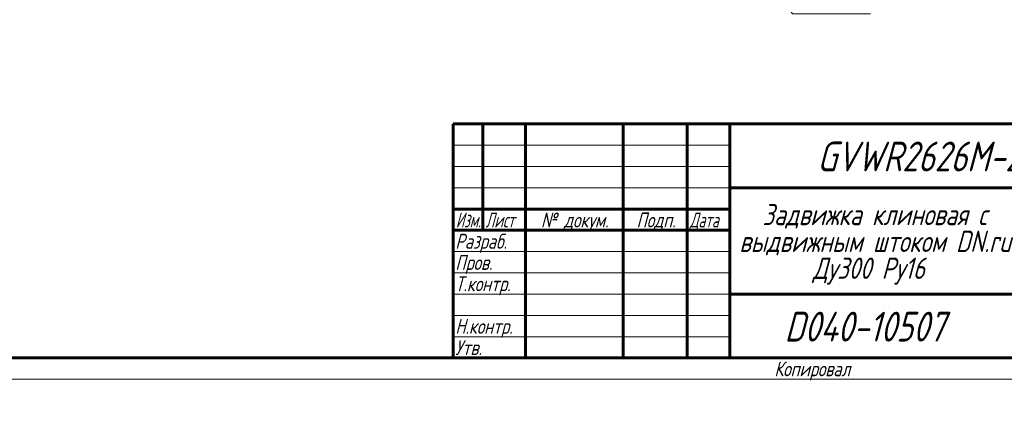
# Model space of a CAD drawing. Header units: millimetres. Extents: x 0 to 649, y -9 to 420.
# Tile 6 of 11: x 302 to 534, y -9 to 85. Entities that reach past the tile are written whole.
import ezdxf

# ---------------------------------------------------------------- set-up
doc = ezdxf.new("R2010")
doc.units = ezdxf.units.MM
doc.linetypes.add('K5LT_BASIC', pattern=[0])
doc.linetypes.add('K5LT_THIN', pattern=[0])
doc.layers.add('Системный слой', color=7, linetype='Continuous')
doc.layers.add('Системный слой (1)', color=251, linetype='Continuous', true_color=0x6c6c6c)
doc.styles.add('KDIMTEXTSTYLE', font='txt', dxfattribs={"width": 0.96, "oblique": 15, "height": 5})
doc.styles.add('KTEXTSTYLE', font='txt', dxfattribs={"width": 0.96, "height": 5})
doc.dimstyles.new('KDIMSTYLE (0.25)', dxfattribs={"dimtxt": 5, "dimasz": 1, "dimexe": 2, "dimexo": 0, "dimgap": 1, "dimtad": 1, "dimlfac": 4, "dimtxsty": 'KDIMTEXTSTYLE', "dimsah": 1, "dimcen": 0, "dimdle": 1, "dimadec": 0, "dimazin": 0, "dimtfac": 0.667, "dimtmove": 0, "dimatfit": 3, "dimfxl": 1, "dimtvp": 1, "dimtolj": 1, "dimtzin": 0, "dimarcsym": 0})

# ---------------------------------------------------------------- blocks, each defined once
blk = doc.blocks.new('D3')
at = {"layer": 'Системный слой (1)'}
for points in [[(487.91, 177.85), (491.55, 181.34), (487.13, 178.91), (487.92, 178.67)], [(398.88, 113.24), (403.3, 115.67), (402.5, 115.91), (402.52, 116.73)]]:
    blk.add_hatch(color=7, dxfattribs=at).paths.add_polyline_path(points)
at = {"layer": 'Системный слой (1)', "color": 7, "linetype": 'K5LT_THIN', "lineweight": 18, "true_color": 0xffffff}
for p, q in [((491.55, 181.34), (512.58, 196.79)), ((398.88, 113.24), (491.55, 181.34)), ((487.13, 178.91), (491.55, 181.34)), ((491.55, 181.34), (487.91, 177.85)), ((487.92, 178.67), (487.13, 178.91)), ((487.91, 177.85), (487.92, 178.67)), ((398.88, 113.24), (402.52, 116.73)), ((402.52, 116.73), (402.5, 115.91)), ((402.5, 115.91), (403.3, 115.67)), ((403.3, 115.67), (398.88, 113.24))]:
    blk.add_line(p, q, dxfattribs=at)
blk.add_wipeout([(514.58, 197.79), (514.58, 205.17), (528.65, 205.17), (528.65, 197.79)]).dxf.layer = 'Системный слой (1)'
blk.add_line((512.58, 196.79), (531.24, 196.79), dxfattribs=at)
at = {"layer": 'Системный слой (1)', "color": 7, "char_height": 5, "attachment_point": 1, "style": 'KTEXTSTYLE'}
for s, insert in [('\\fArial|b0|c204|p34;\\H5.0;\\W1.000;\\Q15;\\fGOST Type AU|b0|i0|c204|p34;\\Q15;\\W0.960;⌀', (514.58, 204.38)), ('\\fArial|b0|c204|p34;\\H5.0;\\W1.000;\\Q15;\\fGOST Type AU|b0|i0|c204|p34;\\Q15;\\W0.960;460', (517.89, 204.38))]:
    blk.add_mtext(s, dxfattribs=dict(at, insert=insert))
blk = doc.blocks.new('KDIMARROW_01')
at = {"layer": 'Системный слой'}
blk.add_hatch(color=0, dxfattribs=at).paths.add_polyline_path([(-5, -0.66), (0, 0), (-5, 0.66), (-4.5, 0)])
at = {"layer": 'Системный слой', "color": 0, "linetype": 'K5LT_THIN', "lineweight": 18}
for p, q in [((-4.5, 0), (-5, 0.66)), ((-5, 0.66), (0, 0)), ((0, 0), (-5, -0.66)), ((-5, -0.66), (-4.5, 0))]:
    blk.add_line(p, q, dxfattribs=at)
at = {"layer": 'Системный слой (1)', "color": 0, "linetype": 'K5LT_THIN', "lineweight": 18}
blk.add_line((198.42, 147.29), (198.17, 147.29), dxfattribs=at)
blk = doc.blocks.new('D5')
at = {"layer": 'Системный слой (1)'}
for points in [[(423.85, 182.58), (420.64, 186.47), (422.74, 181.88), (423.03, 182.66)], [(469.79, 108.11), (467.69, 112.7), (467.4, 111.92), (466.58, 112)]]:
    blk.add_hatch(color=7, dxfattribs=at).paths.add_polyline_path(points)
at = {"layer": 'Системный слой (1)', "color": 7, "linetype": 'K5LT_THIN', "lineweight": 18, "true_color": 0xffffff}
for p, q in [((420.64, 186.47), (423.85, 182.58)), ((422.74, 181.88), (420.64, 186.47)), ((420.64, 186.47), (469.79, 108.11)), ((423.03, 182.66), (422.74, 181.88)), ((423.85, 182.58), (423.03, 182.66)), ((469.79, 108.11), (466.58, 112)), ((466.58, 112), (467.4, 111.92)), ((467.4, 111.92), (467.69, 112.7)), ((467.69, 112.7), (469.79, 108.11)), ((469.79, 108.11), (483.75, 85.86))]:
    blk.add_line(p, q, dxfattribs=at)
blk.add_wipeout([(485.75, 86.86), (485.75, 94.24), (499.56, 94.24), (499.56, 86.86)]).dxf.layer = 'Системный слой (1)'
blk.add_line((483.75, 85.86), (502.14, 85.86), dxfattribs=at)
at = {"layer": 'Системный слой (1)', "color": 7, "char_height": 5, "attachment_point": 1, "style": 'KTEXTSTYLE'}
for s, insert in [('\\fArial|b0|c204|p34;\\H5.0;\\W1.000;\\Q15;\\fGOST Type AU|b0|i0|c204|p34;\\Q15;\\W0.960;⌀', (485.75, 93.45)), ('\\fArial|b0|c204|p34;\\H5.0;\\W1.000;\\Q15;\\fGOST Type AU|b0|i0|c204|p34;\\Q15;\\W0.960;370', (489.06, 93.45))]:
    blk.add_mtext(s, dxfattribs=dict(at, insert=insert))
blk = doc.blocks.new('U86')
at = {"color": 143, "linetype": 'K5LT_BASIC', "lineweight": 60, "true_color": 0x33acca}
for p, q in [((404, 60), (589, 60)), ((404, 5), (404, 60)), ((411, 35), (411, 60)), ((421, 5), (421, 60)), ((444, 5), (444, 60)), ((459, 5), (459, 60)), ((469, 5), (469, 60)), ((469, 45), (589, 45)), ((404, 40), (469, 40)), ((404, 35), (469, 35)), ((469, 20), (539, 20)), ((589, 5), (20, 5))]:
    blk.add_line(p, q, dxfattribs=at)
at = {"color": 7, "linetype": 'K5LT_THIN', "lineweight": 18, "true_color": 0xffffff}
for p, q in [((404, 55), (469, 55)), ((404, 50), (469, 50)), ((404, 45), (469, 45)), ((404, 30), (469, 30)), ((404, 25), (469, 25)), ((404, 20), (469, 20)), ((404, 15), (469, 15)), ((404, 10), (469, 10)), ((594, 0), (0, 0))]:
    blk.add_line(p, q, dxfattribs=at)
at = {"color": 7, "attachment_point": 1, "style": 'KTEXTSTYLE'}
for s, insert, char_height in [('\\fArial|b0|c204|p34;\\H5.0;\\W1.000;\\Q15;\\fGOST Type AU|b0|i0|c204|p34;\\Q15;\\W0.960;\\H7.00;GVWR2626M-2W-F-S', (489.57, 55.86), 7), ('\\fArial|b0|c204|p34;\\H5.0;\\W1.000;\\Q15;\\fGOST Type AU|b0|i0|c204|p34;\\Q15;\\W0.960;Задвижка клиновая с', (476.7, 41.21), 5), ('\\fArial|b0|c204|p34;\\H5.0;\\W1.000;\\Q15;\\fGOST Type AU|b0|i0|c204|p34;\\Q15;\\W0.786;\\H3.50;Изм.', (404.62, 39.18), 3.5), ('\\fArial|b0|c204|p34;\\H5.0;\\W1.000;\\Q15;\\fGOST Type AU|b0|i0|c204|p34;\\Q15;\\W0.800;\\H3.50;Лист', (411.61, 39.18), 3.5), ('\\fArial|b0|c204|p34;\\H5.0;\\W1.000;\\Q15;\\fGOST Type AU|b0|i0|c204|p34;\\Q15;\\W0.960;\\H3.50;№ докум.', (424.63, 39.18), 3.5), ('\\fArial|b0|c204|p34;\\H5.0;\\W1.000;\\Q15;\\fGOST Type AU|b0|i0|c204|p34;\\Q15;\\W0.960;\\H3.50;Подп.', (447.1, 39.18), 3.5), ('\\fArial|b0|c204|p34;\\H5.0;\\W1.000;\\Q15;\\fGOST Type AU|b0|i0|c204|p34;\\Q15;\\W0.800;\\H3.50;Дата', (459.61, 39.18), 3.5), ('\\fArial|b0|c204|p34;\\H5.0;\\W1.000;\\Q15;\\fGOST Type AU|b0|i0|c204|p34;\\Q15;\\W0.960;выдвижным штоком DN.ru', (471.27, 34.9), 5), ('\\fArial|b0|c204|p34;\\H5.0;\\W1.000;\\Q15;\\fGOST Type AU|b0|i0|c204|p34;\\Q15;\\W0.960;\\H3.50;Разраб.', (404.5, 34.18), 3.5), ('\\fArial|b0|c204|p34;\\H5.0;\\W1.000;\\Q15;\\fGOST Type AU|b0|i0|c204|p34;\\Q15;\\W0.960;\\H3.50;Пров.', (404.5, 29.18), 3.5), ('\\fArial|b0|c204|p34;\\H5.0;\\W1.000;\\Q15;\\fGOST Type AU|b0|i0|c204|p34;\\Q15;\\W0.960;Ду300 Ру16', (488.54, 28.59), 5), ('\\fArial|b0|c204|p34;\\H5.0;\\W1.000;\\Q15;\\fGOST Type AU|b0|i0|c204|p34;\\Q15;\\W0.960;\\H3.50;Т.контр.', (404.5, 24.18), 3.5), ('\\fArial|b0|c204|p34;\\H5.0;\\W1.000;\\Q15;\\fGOST Type AU|b0|i0|c204|p34;\\Q15;\\W0.960;\\H3.50;Н.контр.', (404.5, 14.18), 3.5), ('\\fArial|b0|c204|p34;\\H5.0;\\W1.000;\\Q15;\\fGOST Type AU|b0|i0|c204|p34;\\Q15;\\W0.960;\\H7.00;D040-10507', (481.89, 15.86), 7), ('\\fArial|b0|c204|p34;\\H5.0;\\W1.000;\\Q15;\\fGOST Type AU|b0|i0|c204|p34;\\Q15;\\W0.960;\\H3.50;Утв.', (404.5, 9.18), 3.5), ('\\fArial|b0|c204|p34;\\H5.0;\\W1.000;\\Q15;\\fGOST Type AU|b0|i0|c204|p34;\\Q15;\\W0.960;\\H3.50;Копировал', (479.5, 4.18), 3.5)]:
    blk.add_mtext(s, dxfattribs=dict(at, insert=insert, char_height=char_height))

msp = doc.modelspace()

# ---------------------------------------------------------------- dimensions: what is measured, and where the dimension line sits
at = {"layer": 'Системный слой (1)', "color": 7}
dim = msp.add_diameter_dim_2p(p1=(259.8721, 11.0963), p2=(630.5562, 283.4808), dimstyle='KDIMSTYLE (0.25)', override={"dimtih": 1, "dimtoh": 1, "dimpost": '\\fGOST Type AU|b0|c204|p34;\\H5.0;\\W0.960;\\Q15;<>', "dimblk1": 'KDIMARROW_01', "dimblk2": 'KDIMARROW_01', "dimclrt": 7, "dimtol": 1, "dimtp": 0, "dimtm": 0, "dimtdec": 5, "dimtmove": 1, "dimatfit": 2, "dimtolj": 1}, dxfattribs=at)
dim.commit()
dim.dimension.update_dxf_attribs({"geometry": 'D3', "text_midpoint": (514.583, 196.7923), "dimtype": 163})

# ---------------------------------------------------------------- next in the draw order: dimensions: what is measured, and where the dimension line sits
dim = msp.add_diameter_dim_2p(p1=(346.9, 304.0027), p2=(543.5283, -9.4256), dimstyle='KDIMSTYLE (0.25)', override={"dimtih": 1, "dimtoh": 1, "dimpost": '\\fGOST Type AU|b0|c204|p34;\\H5.0;\\W0.960;\\Q15;<>', "dimblk1": 'KDIMARROW_01', "dimblk2": 'KDIMARROW_01', "dimclrt": 7, "dimtol": 1, "dimtp": 0, "dimtm": 0, "dimtdec": 5, "dimtmove": 1, "dimatfit": 2, "dimtolj": 1}, dxfattribs=at)
dim.commit()
dim.dimension.update_dxf_attribs({"geometry": 'D5', "text_midpoint": (485.7515, 85.8595), "dimtype": 163})

# ---------------------------------------------------------------- next in the draw order: block references
msp.add_blockref('U86', (0, 0))

doc.saveas('drawing.dxf')
